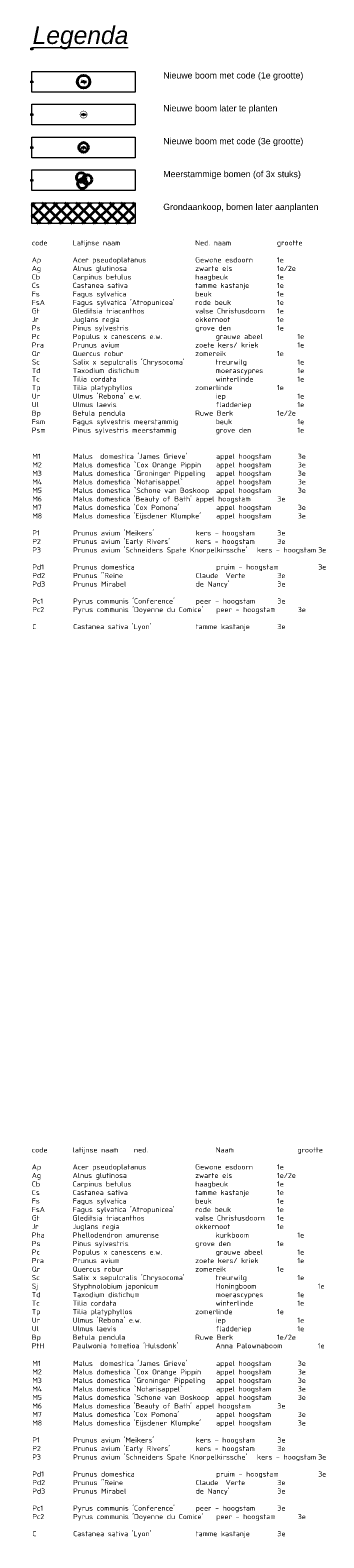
# Model space of a CAD drawing. Header units: metres. Extents: x 149234 to 159511, y 484155 to 486733.
# Tile 17 of 92: x 155246 to 155362, y 485803 to 486403. Entities that reach past the tile are written whole.
import ezdxf
from ezdxf.enums import TextEntityAlignment as Align

# ---------------------------------------------------------------- set-up
doc = ezdxf.new("R2010")
doc.units = ezdxf.units.M
doc.layers.get('0').update_dxf_attribs({"lineweight": 25})
doc.layers.get('Defpoints').update_dxf_attribs({"color": 211, "lineweight": 25})
for name, color, linetype, lineweight in [('AL-TEKENBLAD_VERKLARING', 7, 'Continuous', 18), ('N-WE-GR-BOOM-T18', 10, 'Continuous', 18), ('N-WE-VH-KANTVERHARDING-G', 7, 'Continuous', 30)]:
    doc.layers.add(name, color=color, linetype=linetype, lineweight=lineweight)
doc.layers.add('N-WE-GR-BOOM-S', color=7, linetype='Continuous', lineweight=40, true_color=0x009900)
doc.layers.add('N-WE-KG-GRENS_POLDERWEG-G', color=7, linetype='KG-PERCEEL', lineweight=35, true_color=0x0000e6)
doc.styles.add('Civitas-Legend', font='arial.ttf', dxfattribs={"oblique": 1})
doc.styles.add('NLCS-ISO-M500-T18', font='NLCS-ISO.ttf')
doc.styles.add('NLCS-ISO-M500-T25', font='NLCS-ISO.ttf')
doc.styles.get("Standard").update_dxf_attribs({"font": 'NLCS-ISO.ttf'})
doc.linetypes.add('KG-PERCEEL', pattern='A,5.5,-2,["P",Standard,S=1.8,R=0,X=-0.5,Y=-0.9],-2,5.5,-2,[5,NLCS.shx,S=0.75,R=0,X=0,Y=0],-2', length=19)

# ---------------------------------------------------------------- blocks, each defined once
blk = doc.blocks.new('Legenda-kop Civitas')
at = {"layer": 'Defpoints', "color": 6}
for p, q in [((-0.44, 0), (0.44, 0)), ((0, 0.35), (0, -0.35))]:
    blk.add_line(p, q, dxfattribs=at)
at = {"insert": (0.29, 12.89), "char_height": 7, "attachment_point": 7, "style": 'Civitas-Legend'}
blk.add_mtext('{\\fArial|b0|i1|c238|p34;\\LL\\fArial|b0|i1|c0|p34;egenda}', dxfattribs=at)
at = {"style": 'Civitas-Legend', "oblique": 1}
blk.add_attdef('SITUATIE', (0.29, 7.55), '', height=3.5, dxfattribs=at)
blk = doc.blocks.new('*U601')
at = {"ltscale": 2.5}
blk.add_lwpolyline([(0, -8.96), (41.18, -8.96), (41.18, -17.19), (0, -17.19)], close=True, dxfattribs=at)
at = {"layer": 'Defpoints', "color": 6}
for p, q in [((-0.66, 0), (0.66, 0)), ((0, -0.51), (0, 0.51))]:
    blk.add_line(p, q, dxfattribs=at)
at = {"color": 7, "style": 'Civitas-Legend'}
for tag, p in [('OMSCHRIJVING1', (52.29, -10.56)), ('OMSCHRIJVING2', (52.29, -15.22))]:
    blk.add_attdef(tag, text='', height=2.5, dxfattribs=at).set_placement(p, align=Align.MIDDLE_LEFT)
blk = doc.blocks.new('*U731')
blk.add_circle((0, 0), 3.8)
blk = doc.blocks.new('*U732')
at = {"color": 0, "linetype": 'ByBlock', "lineweight": -2, "transparency": 16777216}
for p, rotation in [((-0.9, -2.7), 120), ((2.8, 0.6), 239.9999999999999)]:
    blk.add_blockref('*U731', p, dxfattribs=dict(at, rotation=rotation))
blk.add_blockref('*U731', (-1.9, 2.2), dxfattribs=at)
blk = doc.blocks.new('*U730')
at = {"color": 0}
blk.add_circle((0, 0), 0.15, dxfattribs=at)
at = {"layer": 'Defpoints'}
blk.add_line((-2, 0), (2, 0), dxfattribs=at)
blk.add_blockref('*U732', (0, 0))
at = {"layer": 'N-WE-GR-BOOM-T18', "insert": (0, -3.8), "char_height": 3.2, "attachment_point": 8, "style": 'NLCS-ISO-M500-T18'}
blk.add_mtext_dynamic_manual_height_columns('Ag', width=4.734, gutter_width=9, heights=[0], dxfattribs=at)
blk = doc.blocks.new('*U630')
blk.add_circle((0, 0), 3.8)
at = {"color": 0}
blk.add_circle((0, 0), 0.15, dxfattribs=at)
at = {"layer": 'Defpoints'}
blk.add_line((-2, 0), (2, 0), dxfattribs=at)
at = {"layer": 'N-WE-GR-BOOM-T18', "insert": (0, -3.8), "char_height": 3.2, "attachment_point": 8, "style": 'NLCS-ISO-M500-T18'}
blk.add_mtext_dynamic_manual_height_columns('M1', width=4.734, gutter_width=9, heights=[0], dxfattribs=at)
blk = doc.blocks.new('*U626')
at = {"color": 177, "true_color": 0x293189, "const_width": 0.4, "flags": 128}
blk.add_lwpolyline([(2.8, 0, -1), (-2.8, 0, -1)], format="xyb", close=True, dxfattribs=at)
at = {"color": 0}
blk.add_circle((0, 0), 0.15, dxfattribs=at)
at = {"layer": 'Defpoints'}
blk.add_line((-2, 0), (2, 0), dxfattribs=at)
blk = doc.blocks.new('*U500')
blk.add_circle((0, 0), 5)
at = {"color": 0}
blk.add_circle((0, 0), 0.15, dxfattribs=at)
at = {"layer": 'Defpoints'}
blk.add_line((-2, 0), (2, 0), dxfattribs=at)
at = {"layer": 'N-WE-GR-BOOM-T18', "insert": (0, -2.3), "char_height": 3.2, "attachment_point": 8, "style": 'NLCS-ISO-M500-T18'}
blk.add_mtext_dynamic_manual_height_columns('Ap', width=4.734, gutter_width=9, heights=[0], dxfattribs=at)

msp = doc.modelspace()

# ---------------------------------------------------------------- hatches: boundary and pattern name
at = {"layer": 'N-WE-KG-GRENS_POLDERWEG-G', "true_color": 0xf27172, "transparency": 33554559}
h = msp.add_hatch(dxfattribs=at)
h.set_pattern_fill('ANSI37', color=11)
h.set_pattern_definition([(45, (5741.079, 50.188), (-2.24506403, 2.24506403), []), (135, (5741.079, 50.188), (-2.24506403, -2.24506403), [])])
h.paths.add_polyline_path([(155287.345, 486325.872), (155287.345, 486334.108), (155246.167, 486334.108), (155246.167, 486325.872)])

# ---------------------------------------------------------------- block references
at = {"layer": 'AL-TEKENBLAD_VERKLARING'}
msp.add_blockref('Legenda-kop Civitas', (155246.167, 486382.283), dxfattribs=at)
for p, values in [((155246.167, 486395.356), {'OMSCHRIJVING1': 'Nieuwe boom met code (1e grootte)'}), ((155246.167, 486382.283), {'OMSCHRIJVING1': 'Nieuwe boom later te planten'}), ((155246.167, 486369.209), {'OMSCHRIJVING1': 'Nieuwe boom met code (3e grootte)'}), ((155246.167, 486356.136), {'OMSCHRIJVING1': 'Meerstammige bomen (of 3x stuks)'}), ((155246.167, 486343.063), {'OMSCHRIJVING1': 'Grondaankoop, bomen later aanplanten'})]:
    msp.add_blockref('*U601', p, dxfattribs=at).add_auto_attribs(values)
at = {"layer": 'N-WE-GR-BOOM-S'}
for name, p, xscale, yscale, zscale in [('*U500', (155266.756, 486382.283), 0.4999999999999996, 0.4999999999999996, 0.4999999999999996), ('*U626', (155266.756, 486369.209), 0.5, 0.5, 0.5), ('*U630', (155266.756, 486356.136), 0.5, 0.5, 0.5), ('*U730', (155266.756, 486343.063), 0.4999999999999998, 0.4999999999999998, 0.4999999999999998)]:
    msp.add_blockref(name, p, dxfattribs=dict(at, xscale=xscale, yscale=yscale, zscale=zscale))

# ---------------------------------------------------------------- texts
at = {"layer": 'N-WE-VH-KANTVERHARDING-G', "color": 7, "char_height": 2.03116, "width": 119.80277, "attachment_point": 1, "style": 'NLCS-ISO-M500-T25'}
for s, insert in [("code^I^ILatijnse naam ^I^I^I^INed. naam^I^I^Igrootte\\P^I^I^I^I\\PAp^I^IAcer pseudoplatanus^I^I^IGewone esdoorn^I^I1e\\PAg^I^IAlnus glutinosa^I^I^I^Izwarte els^I^I^I1e/2e\\PCb^I^ICarpinus betulus^I^I^I^Ihaagbeuk^I^I^I1e\\PCs^I^ICastanea sativa^I^I^I^Itamme kastanje^I^I1e\\PFs^I^IFagus sylvatica^I^I^I^Ibeuk^I^I^I^I1e\\PFsA^I^IFagus sylvatica 'Atropunicea'^I^Irode beuk^I^I^I1e\\PGt^I^IGleditsia triacanthos^I^I^Ivalse Christusdoorn^I1e \\PJr^I^IJuglans regia^I^I^I^Iokkernoot^I^I^I1e\\PPs^I^IPinus sylvestris^I^I^I^Igrove den^I^I^I1e\\PPc^I^IPopulus x canescens e.w.^I^I^Igrauwe abeel^I^I1e\\PPra^I^IPrunus avium^I^I^I^Izoete kers/ kriek^I^I1e\\PQr^I^IQuercus robur^I^I^I^Izomereik^I^I^I1e\\PSc^I^ISalix x sepulcralis 'Chrysocoma'^I^Itreurwilg^I^I^I1e\\PTd^I^ITaxodium distichum^I^I^I^Imoerascypres^I^I1e\\PTc^I^ITilia cordata^I^I^I^I^Iwinterlinde^I^I^I1e\\PTp^I^ITilia platyphyllos^I^I^I^Izomerlinde^I^I^I1e\\PUr^I^IUlmus 'Rebona' e.w.^I^I^I^Iiep^I^I^I^I1e\\PUl^I^IUlmus laevis^I^I^I^I^Ifladderiep^I^I^I1e\\PBp^I^IBetula pendula^I^I^I^IRuwe Berk^I^I^I1e/2e\\PFsm^I^IFagus sylvestris meerstammig      ^Ibeuk ^I^I^I^I1e{\\fAptos|b0|i0|c0|p34;\\H0.91667x;\\C256;\\P\\fNLCS-ISO|b0|i0|c0|p34;\\H1.09091x;\\C7;Psm^I^IPinus sylvestris meerstammig^I^Igrove den^I^I^I1e\\P}^I\\P ", (155246.167, 486319.224)), ('M1^I^IMalus  domestica \'James Grieve\'^I^Iappel hoogstam^I^I3e\\PM2^I^IMalus domestica `Cox Orange Pippin^Iappel hoogstam^I^I3e\\PM3^I^IMalus domestica `Groninger Pippeling^Iappel hoogstam^I^I3e\\PM4^I^IMalus domestica `Notarisappel`^I^Iappel hoogstam^I^I3e\\PM5^I^IMalus domestica `Schone van Boskoop^Iappel hoogstam^I^I3e\\PM6^I^IMalus domestica \'Beauty of Bath\'^Iappel hoogstam^I^I3e\\PM7^I^IMalus domestica \'Cox Pomona\'^I^Iappel hoogstam^I^I3e\\PM8^I^IMalus domestica \'Eijsdener Klumpke\'^Iappel hoogstam^I^I3e\\P\\PP1^I^IPrunus avium \'Meikers\'^I^I^Ikers - hoogstam^I^I3e\\PP2^I^IPrunus avium \'Early Rivers\'^I^Ikers - hoogstam^I^I3e\\PP3  ^I^IPrunus avium \'Schneiders Spate Knorpelkirssche\'^Ikers - hoogstam^I3e\\P\\PPd1^I^IPrunus domestica^I^I^I^Ipruim - hoogstam^I^I3e\\PPd2^I^IPrunus "Reine ^I^I^I^IClaude  Verte^I^I3e\\PPd3^I^IPrunus Mirabel ^I^I^I^Ide Nancy\'^I^I^I3e\\P^I^I^I\\PPc1^I^IPyrus communis \'Conference\'^I^Ipeer - hoogstam^I^I3e\\PPc2^I^IPyrus communis \'Doyenne du Comice\'^Ipeer - hoogstam^I^I3e\\P^I^I^I\\PC^I^ICastanea sativa \'Lyon\'^I^I^Itamme kastanje ^I^I3e', (155246.355, 486234.334)), ("code^I^Ilatijnse naam^Ined. ^I^I^I^INaam^I^I^I^Igrootte\\P^I^I^I^I\\PAp^I^IAcer pseudoplatanus^I^I^IGewone esdoorn^I^I1e\\PAg^I^IAlnus glutinosa^I^I^I^Izwarte els^I^I^I1e/2e\\PCb^I^ICarpinus betulus^I^I^I^Ihaagbeuk^I^I^I1e\\PCs^I^ICastanea sativa^I^I^I^Itamme kastanje^I^I1e\\PFs^I^IFagus sylvatica^I^I^I^Ibeuk^I^I^I^I1e\\PFsA^I^IFagus sylvatica 'Atropunicea'^I^Irode beuk^I^I^I1e\\PGt^I^IGleditsia triacanthos^I^I^Ivalse Christusdoorn^I1e \\PJr^I^IJuglans regia^I^I^I^Iokkernoot^I^I^I1e\\PPha^I^IPhellodendron amurense^I^I^Ikurkboom ^I^I^I1e\\PPs^I^IPinus sylvestris^I^I^I^Igrove den^I^I^I1e\\PPc^I^IPopulus x canescens e.w.^I^I^Igrauwe abeel^I^I1e\\PPra^I^IPrunus avium^I^I^I^Izoete kers/ kriek^I^I1e\\PQr^I^IQuercus robur^I^I^I^Izomereik^I^I^I1e\\PSc^I^ISalix x sepulcralis 'Chrysocoma'^I^Itreurwilg^I^I^I1e\\PSj^I^IStyphnolobium japonicum^I^I^IHoningboom^I^I^I1e\\PTd^I^ITaxodium distichum^I^I^I^Imoerascypres^I^I1e\\PTc^I^ITilia cordata^I^I^I^I^Iwinterlinde^I^I^I1e\\PTp^I^ITilia platyphyllos^I^I^I^Izomerlinde^I^I^I1e\\PUr^I^IUlmus 'Rebona' e.w.^I^I^I^Iiep^I^I^I^I1e\\PUl^I^IUlmus laevis^I^I^I^I^Ifladderiep^I^I^I1e\\PBp^I^IBetula pendula^I^I^I^IRuwe Berk^I^I^I1e/2e^I^I\\PPtH^I^IPaulwonia tometioa 'Hulsdonk'^I^IAnna Palownaboom^I^I1e ", (155246.167, 485958.516)), ('M1^I^IMalus  domestica \'James Grieve\'^I^Iappel hoogstam^I^I3e\\PM2^I^IMalus domestica `Cox Orange Pippin^Iappel hoogstam^I^I3e\\PM3^I^IMalus domestica `Groninger Pippeling^Iappel hoogstam^I^I3e\\PM4^I^IMalus domestica `Notarisappel`^I^Iappel hoogstam^I^I3e\\PM5^I^IMalus domestica `Schone van Boskoop^Iappel hoogstam^I^I3e\\PM6^I^IMalus domestica \'Beauty of Bath\'^Iappel hoogstam^I^I3e\\PM7^I^IMalus domestica \'Cox Pomona\'^I^Iappel hoogstam^I^I3e\\PM8^I^IMalus domestica \'Eijsdener Klumpke\'^Iappel hoogstam^I^I3e\\P\\PP1^I^IPrunus avium \'Meikers\'^I^I^Ikers - hoogstam^I^I3e\\PP2^I^IPrunus avium \'Early Rivers\'^I^Ikers - hoogstam^I^I3e\\PP3  ^I^IPrunus avium \'Schneiders Spate Knorpelkirssche\'^Ikers - hoogstam^I3e\\P\\PPd1^I^IPrunus domestica^I^I^I^Ipruim - hoogstam^I^I3e\\PPd2^I^IPrunus "Reine ^I^I^I^IClaude  Verte^I^I3e\\PPd3^I^IPrunus Mirabel ^I^I^I^Ide Nancy\'^I^I^I3e\\P^I^I^I\\PPc1^I^IPyrus communis \'Conference\'^I^Ipeer - hoogstam^I^I3e\\PPc2^I^IPyrus communis \'Doyenne du Comice\'^Ipeer - hoogstam^I^I3e\\P^I^I^I\\PC^I^ICastanea sativa \'Lyon\'^I^I^Itamme kastanje ^I^I3e', (155246.355, 485873.626))]:
    msp.add_mtext(s, dxfattribs=dict(at, insert=insert))

doc.saveas('drawing.dxf')
